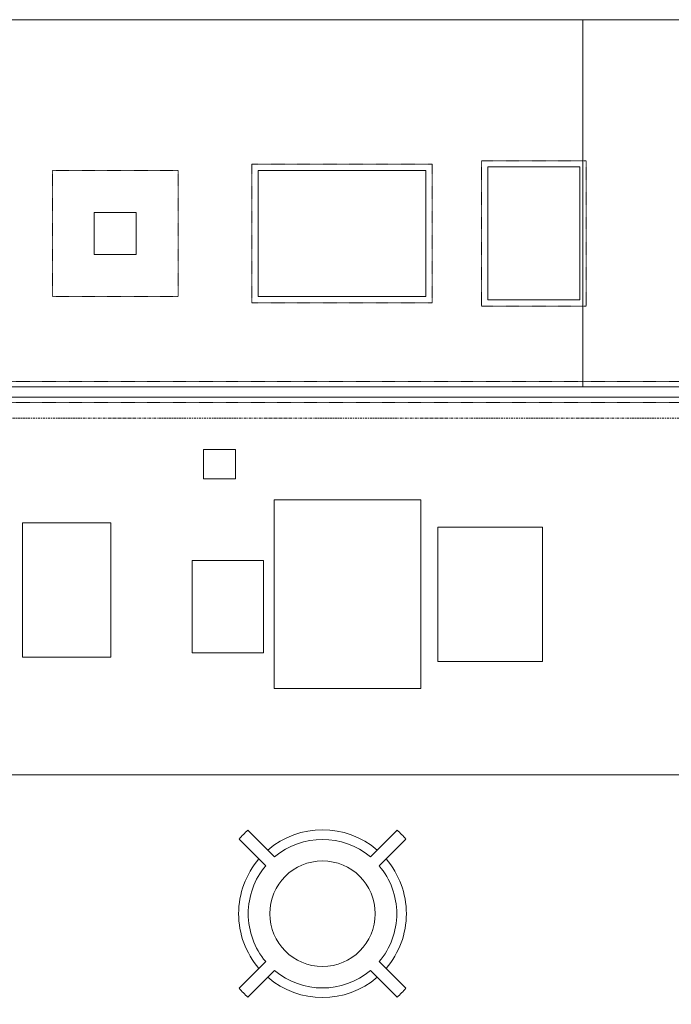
# Model space of a CAD drawing. Header units: millimetres. Extents: x -281 to 121694, y -16481 to 65128.
# Tile 255 of 256: x 13408 to 14962, y 27802 to 30150. Entities that reach past the tile are written whole.
import ezdxf

# ---------------------------------------------------------------- set-up
doc = ezdxf.new("R2010")
doc.units = ezdxf.units.MM
doc.linetypes.add('Grid Line', pattern=[12, 6, -2, 2, -2])
doc.linetypes.add('NLRS_Dash-0_6mm_Space-0_6mm_cpz', pattern=[1.2, 0.6, -0.6])
for name, color, linetype, lineweight in [('A--L$01A__Algemeen', 7, 'Continuous', 5), ('A--L$07A__Stramien', 1, 'Continuous', 5), ('A--L82__LosseGebruikersInvent', 1, 'Continuous', 5), ('A--L8__LosseInventaris', 1, 'Continuous', 5), ('Specialty Equipment', 1, 'Continuous', 5)]:
    doc.layers.add(name, color=color, linetype=linetype, lineweight=lineweight)

# ---------------------------------------------------------------- blocks, each defined once
blk = doc.blocks.new('NLRS_82_FU_LB_kruk za_emeco_cpz - NLRS_82_FU_LB_kruk za_emeco_cpz_776 hoog-49409176-L_80_ 16')
at = {"layer": 'A--L82__LosseGebruikersInvent'}
for radius, start, end in [(266.9, 131.7779, 138.2221), (200, 49.3282, 130.6718), (266.9, 41.7779, 48.2221), (177.1, 49.8587, 130.1413), (200, 139.3153, 180), (125.7, 360, 180), (200, 360, 40.6847), (177.1, 139.8587, 180), (177.1, 360, 40.1413), (200, 180, 220.6847), (125.7, 180, 360), (177.1, 319.8587, 360), (200, 319.3153, 360), (177.1, 180, 220.1413), (177.1, 229.8587, 310.1413), (200, 229.3282, 310.6718), (266.9, 221.7779, 228.2221), (266.9, 311.7779, 318.2221)]:
    blk.add_arc((0, 0), radius, start, end, dxfattribs=at)
for points, knots in [([(-114.2, 135.4), (-118.4, 139.6), (-131.2, 152.4), (-152.4, 173.6), (-169.3, 190.5), (-177.8, 199)], [-1, -1, -1, -1, -0.8, -0.4, 0, 0, 0, 0]), ([(177.8, 199), (173.6, 194.8), (160.8, 182.1), (143.9, 165.1), (129, 150.2), (120.5, 141.8), (116.3, 137.5), (114.2, 135.4)], [-1, -1, -1, -1, -0.8, -0.4, -0.2, -0.1, 0, 0, 0, 0]), ([(-199, 177.8), (-194.8, 173.6), (-182.1, 160.8), (-165.1, 143.9), (-150.2, 129), (-141.8, 120.5), (-137.5, 116.3), (-135.4, 114.2)], [-1, -1, -1, -1, -0.8, -0.4, -0.2, -0.1, 0, 0, 0, 0]), ([(135.4, 114.2), (139.6, 118.4), (152.4, 131.2), (173.6, 152.4), (190.5, 169.3), (199, 177.8)], [-1, -1, -1, -1, -0.8, -0.4, 0, 0, 0, 0]), ([(-135.4, -114.2), (-139.6, -118.4), (-152.4, -131.2), (-173.6, -152.4), (-190.5, -169.3), (-199, -177.8)], [-1, -1, -1, -1, -0.8, -0.4, 0, 0, 0, 0]), ([(199, -177.8), (194.8, -173.6), (182.1, -160.8), (165.1, -143.9), (150.2, -129), (141.8, -120.5), (137.5, -116.3), (135.4, -114.2)], [-1, -1, -1, -1, -0.8, -0.4, -0.2, -0.1, 0, 0, 0, 0]), ([(-177.8, -199), (-173.6, -194.8), (-160.8, -182.1), (-143.9, -165.1), (-129, -150.2), (-120.5, -141.8), (-116.3, -137.5), (-114.2, -135.4)], [-1, -1, -1, -1, -0.8, -0.4, -0.2, -0.1, 0, 0, 0, 0]), ([(114.2, -135.4), (118.4, -139.6), (131.2, -152.4), (152.4, -173.6), (169.3, -190.5), (177.8, -199)], [-1, -1, -1, -1, -0.8, -0.4, 0, 0, 0, 0])]:
    blk.add_open_spline(points, degree=3, knots=knots, dxfattribs=at)
blk = doc.blocks.new('NLRS_82_FU_UN_lab en spoel tafels_gen_kad - labtafel zonder onderkast dxbxh 900x1800x950-V362-L_80_ 16')
at = {"layer": 'A--L$01A__Algemeen'}
for p, q in [((900, 637.3), (-900, 637.3)), ((900, 442), (900, 637.3)), ((900, -262.7), (900, 32))]:
    blk.add_line(p, q, dxfattribs=at)
blk = doc.blocks.new('NLRS_82_FU_UN_lab en spoel tafels_gen_kad - labtafel zonder onderkast dxbxh 900x1500x950-V365-L_80_ 16')
at = {"layer": 'A--L$01A__Algemeen'}
for p, q in [((-750, 237.7), (-750, -637.3)), ((750, -47.6), (750, 237.7)), ((750, -637.3), (750, -207.6)), ((-750, -637.3), (750, -637.3))]:
    blk.add_line(p, q, dxfattribs=at)
blk = doc.blocks.new('NLRS_82_FU_UN_lab en spoel tafels_gen_kad - labtafel zonder onderkast dxbxh 900x1200x950-V367-L_80_ 16')
at = {"layer": 'A--L$01A__Algemeen'}
for p, q in [((-600, 237.7), (-600, -637.3)), ((600, -637.3), (600, 237.7)), ((-600, -637.3), (600, -637.3))]:
    blk.add_line(p, q, dxfattribs=at)
blk = doc.blocks.new('NLRS_82_SE_LB_laboratorium apparaat space reservation_gen_cpz - lab apparaat_tafelniveau-57700708-L_80_ 16')
at = {"layer": 'A--L8__LosseInventaris'}
for p, q in [((85, 110), (-85, 110)), ((-85, 110), (-85, -110)), ((85, -110), (85, 110)), ((-85, -110), (85, -110))]:
    blk.add_line(p, q, dxfattribs=at)
at = {"layer": 'A--L8__LosseInventaris', "linetype": 'NLRS_Dash-0_6mm_Space-0_6mm_cpz'}
for p, q in [((-85, 110), (85, 110)), ((-85, 110), (-85, -110)), ((85, 110), (85, -110)), ((-85, -110), (85, -110))]:
    blk.add_line(p, q, dxfattribs=at)
blk = doc.blocks.new('NLRS_82_SE_LB_laboratorium apparaat space reservation_gen_cpz - lab apparaat_tafelniveau-57700709-L_80_ 16')
at = {"layer": 'A--L8__LosseInventaris', "linetype": 'NLRS_Dash-0_6mm_Space-0_6mm_cpz'}
for p, q in [((-38, 35), (38, 35)), ((-38, 35), (-38, -35)), ((38, 35), (38, -35)), ((-38, -35), (38, -35))]:
    blk.add_line(p, q, dxfattribs=at)
at = {"layer": 'Specialty Equipment'}
for p, q in [((38, 35), (-38, 35)), ((-38, 35), (-38, -35)), ((38, -35), (38, 35)), ((-38, -35), (38, -35))]:
    blk.add_line(p, q, dxfattribs=at)
blk = doc.blocks.new('NLRS_82_SE_LB_laboratorium apparaat space reservation_gen_cpz - lab apparaat_tafelniveau-57700711-L_80_ 16')
at = {"layer": 'A--L8__LosseInventaris'}
for p, q in [((105, 160), (-105, 160)), ((-105, 160), (-105, -160)), ((105, -160), (105, 160)), ((-105, -160), (105, -160))]:
    blk.add_line(p, q, dxfattribs=at)
at = {"layer": 'A--L8__LosseInventaris', "linetype": 'NLRS_Dash-0_6mm_Space-0_6mm_cpz'}
for p, q in [((-105, 160), (105, 160)), ((-105, 160), (-105, -160)), ((105, 160), (105, -160)), ((-105, -160), (105, -160))]:
    blk.add_line(p, q, dxfattribs=at)
blk = doc.blocks.new('NLRS_82_SE_LB_laboratorium apparaat space reservation_gen_cpz - lab apparaat_tafelniveau-57700738-L_80_ 16')
at = {"layer": 'A--L8__LosseInventaris'}
for p, q in [((125, 160), (-125, 160)), ((-125, 160), (-125, -160)), ((125, -160), (125, 160)), ((-125, -160), (125, -160))]:
    blk.add_line(p, q, dxfattribs=at)
at = {"layer": 'A--L8__LosseInventaris', "linetype": 'NLRS_Dash-0_6mm_Space-0_6mm_cpz'}
for p, q in [((-125, 160), (125, 160)), ((-125, 160), (-125, -160)), ((125, 160), (125, -160)), ((-125, -160), (125, -160))]:
    blk.add_line(p, q, dxfattribs=at)
blk = doc.blocks.new('NLRS_82_SE_LB_laboratorium apparaat space reservation_gen_cpz - lab apparaat_tafelniveau-57700739-L_80_ 16')
at = {"layer": 'A--L8__LosseInventaris'}
for p, q in [((175, 225), (-175, 225)), ((-175, 225), (-175, -225)), ((175, -225), (175, 225)), ((-175, -225), (175, -225))]:
    blk.add_line(p, q, dxfattribs=at)
at = {"layer": 'A--L8__LosseInventaris', "linetype": 'NLRS_Dash-0_6mm_Space-0_6mm_cpz'}
for p, q in [((-175, 225), (175, 225)), ((-175, 225), (-175, -225)), ((175, 225), (175, -225)), ((-175, -225), (175, -225))]:
    blk.add_line(p, q, dxfattribs=at)
blk = doc.blocks.new('NLRS_82_SE_LB_laboratorium apparaat space reservation_gen_cpz - lab apparaat_tafelniveau-57702062-L_80_ 16')
at = {"layer": 'A--L8__LosseInventaris', "linetype": 'NLRS_Dash-0_6mm_Space-0_6mm_cpz'}
for p, q in [((-124.5, 173.5), (124.5, 173.5)), ((-124.5, 173.5), (-124.5, -173.5)), ((124.5, 173.5), (124.5, -173.5)), ((-124.5, -173.5), (124.5, -173.5))]:
    blk.add_line(p, q, dxfattribs=at)
at = {"layer": 'A--L8__LosseInventaris'}
for p, q in [((109.5, 158.5), (-109.5, 158.5)), ((-109.5, 158.5), (-109.5, -158.5)), ((109.5, -158.5), (109.5, 158.5)), ((-109.5, -158.5), (109.5, -158.5))]:
    blk.add_line(p, q, dxfattribs=at)
blk = doc.blocks.new('NLRS_82_SE_LB_laboratorium apparaat space reservation_gen_cpz - lab apparaat_tafelniveau-57702063-L_80_ 16')
at = {"layer": 'A--L8__LosseInventaris', "linetype": 'NLRS_Dash-0_6mm_Space-0_6mm_cpz'}
for p, q in [((-215, 165), (215, 165)), ((-215, 165), (-215, -165)), ((215, 165), (215, -165)), ((-215, -165), (215, -165))]:
    blk.add_line(p, q, dxfattribs=at)
at = {"layer": 'A--L8__LosseInventaris'}
for p, q in [((200, 150), (-200, 150)), ((-200, 150), (-200, -150)), ((200, -150), (200, 150)), ((-200, -150), (200, -150))]:
    blk.add_line(p, q, dxfattribs=at)
blk = doc.blocks.new('NLRS_82_SE_LB_laboratorium apparaat space reservation_gen_cpz - lab apparaat_tafelniveau-57702064-L_80_ 16')
at = {"layer": 'A--L8__LosseInventaris', "linetype": 'NLRS_Dash-0_6mm_Space-0_6mm_cpz'}
for p, q in [((-150, 150), (150, 150)), ((-150, 150), (-150, -150)), ((150, 150), (150, -150)), ((-150, -150), (150, -150))]:
    blk.add_line(p, q, dxfattribs=at)
at = {"layer": 'A--L8__LosseInventaris'}
for p, q in [((50, 50), (-50, 50)), ((-50, 50), (-50, -50)), ((50, -50), (50, 50)), ((-50, -50), (50, -50))]:
    blk.add_line(p, q, dxfattribs=at)
blk = doc.blocks.new('NLRS_82_SE_LB_laboratorium apparaat space reservation_gen_cpz - lab apparaat_tafelniveau-57702081-L_80_ 16')
at = {"layer": 'A--L8__LosseInventaris', "linetype": 'NLRS_Dash-0_6mm_Space-0_6mm_cpz'}
for p, q in [((-2250, 25), (2250, 25)), ((-2250, -25), (2250, -25))]:
    blk.add_line(p, q, dxfattribs=at)
at = {"layer": 'Specialty Equipment'}
for p, q in [((2250, 12.5), (-2250, 12.5)), ((-2250, -12.5), (2250, -12.5))]:
    blk.add_line(p, q, dxfattribs=at)

msp = doc.modelspace()

# ---------------------------------------------------------------- linework, layer by layer
at = {"layer": 'A--L$07A__Stramien', "linetype": 'Grid Line'}
msp.add_line((100373, 29200), (-281.1, 29200), dxfattribs=at)

# ---------------------------------------------------------------- block references
at = {"layer": 'A--L82__LosseGebruikersInvent', "rotation": 180}
for name, p in [('NLRS_82_FU_UN_lab en spoel tafels_gen_kad - labtafel zonder onderkast dxbxh 900x1500x950-V365-L_80_ 16', (14001, 29512.4)), ('NLRS_82_FU_UN_lab en spoel tafels_gen_kad - labtafel zonder onderkast dxbxh 900x1200x950-V367-L_80_ 16', (15351, 29512.4)), ('NLRS_82_FU_UN_lab en spoel tafels_gen_kad - labtafel zonder onderkast dxbxh 900x1800x950-V362-L_80_ 16', (14151, 28987))]:
    msp.add_blockref(name, p, dxfattribs=at)
at = {"layer": 'A--L82__LosseGebruikersInvent'}
msp.add_blockref('NLRS_82_FU_LB_kruk za_emeco_cpz - NLRS_82_FU_LB_kruk za_emeco_cpz_776 hoog-49409176-L_80_ 16', (14130.1, 28018.4), dxfattribs=at)
at = {"layer": 'A--L8__LosseInventaris', "linetype": 'NLRS_Dash-0_6mm_Space-0_6mm_cpz'}
for name, p in [('NLRS_82_SE_LB_laboratorium apparaat space reservation_gen_cpz - lab apparaat_tafelniveau-57702062-L_80_ 16', (14634, 29640)), ('NLRS_82_SE_LB_laboratorium apparaat space reservation_gen_cpz - lab apparaat_tafelniveau-57702064-L_80_ 16', (13636, 29640)), ('NLRS_82_SE_LB_laboratorium apparaat space reservation_gen_cpz - lab apparaat_tafelniveau-57702063-L_80_ 16', (14176.5, 29640)), ('NLRS_82_SE_LB_laboratorium apparaat space reservation_gen_cpz - lab apparaat_tafelniveau-57702081-L_80_ 16', (13701, 29262.2)), ('NLRS_82_SE_LB_laboratorium apparaat space reservation_gen_cpz - lab apparaat_tafelniveau-57700709-L_80_ 16', (13884.5, 29090)), ('NLRS_82_SE_LB_laboratorium apparaat space reservation_gen_cpz - lab apparaat_tafelniveau-57700739-L_80_ 16', (14190, 28780)), ('NLRS_82_SE_LB_laboratorium apparaat space reservation_gen_cpz - lab apparaat_tafelniveau-57700711-L_80_ 16', (13520, 28790)), ('NLRS_82_SE_LB_laboratorium apparaat space reservation_gen_cpz - lab apparaat_tafelniveau-57700738-L_80_ 16', (14530, 28780)), ('NLRS_82_SE_LB_laboratorium apparaat space reservation_gen_cpz - lab apparaat_tafelniveau-57700708-L_80_ 16', (13904.5, 28750))]:
    msp.add_blockref(name, p, dxfattribs=at)

doc.saveas('drawing.dxf')
